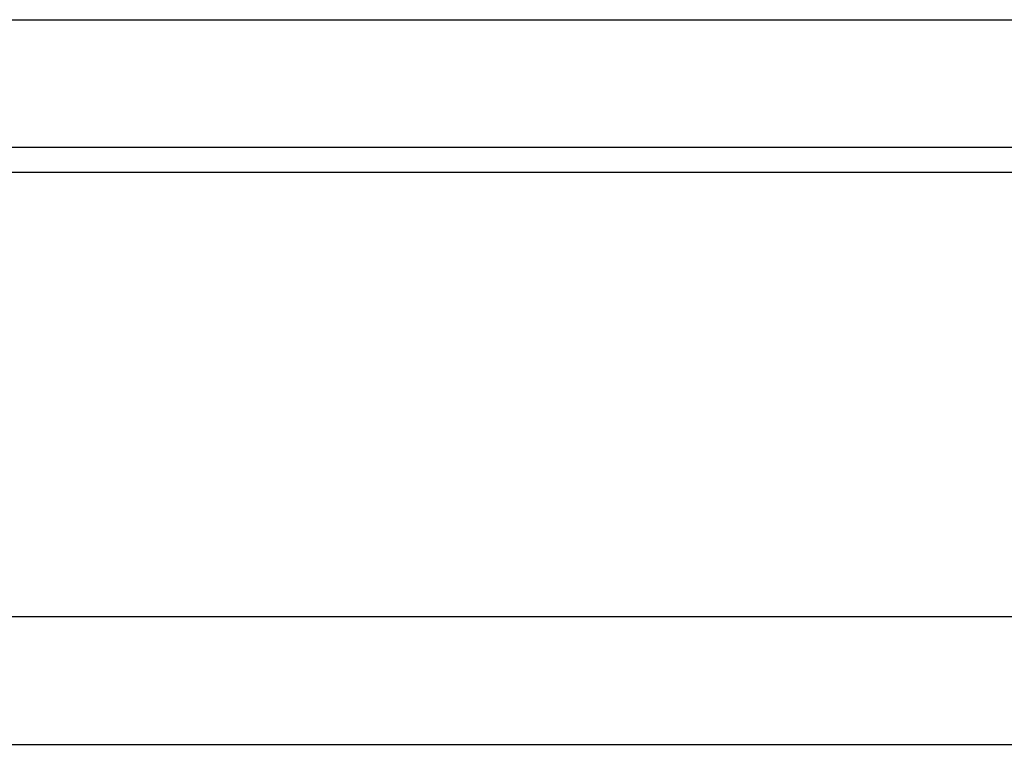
# Model space of a CAD drawing. Header units: millimetres. Extents: x 450 to 829, y 342 to 460.
# Tile 32 of 53: x 701.73 to 713.28, y 362.05 to 370.55. Entities that reach past the tile are written whole.
import ezdxf

# ---------------------------------------------------------------- set-up
doc = ezdxf.new("R2010")
doc.units = ezdxf.units.MM
doc.layers.add('OUT', color=3, linetype='CONTINUOUS')

msp = doc.modelspace()

# ---------------------------------------------------------------- linework, layer by layer
at = {"layer": 'OUT', "color": 0, "ltscale": 0.2}
for p, q in [((671.877, 370.547), (741.177, 370.547)), ((741.177, 369.047), (671.877, 369.047)), ((626.241, 368.757), (829.027, 368.757)), ((627.45, 363.547), (829.027, 363.547)), ((584.027, 362.047), (829.027, 362.047))]:
    msp.add_line(p, q, dxfattribs=at)

doc.saveas('drawing.dxf')
